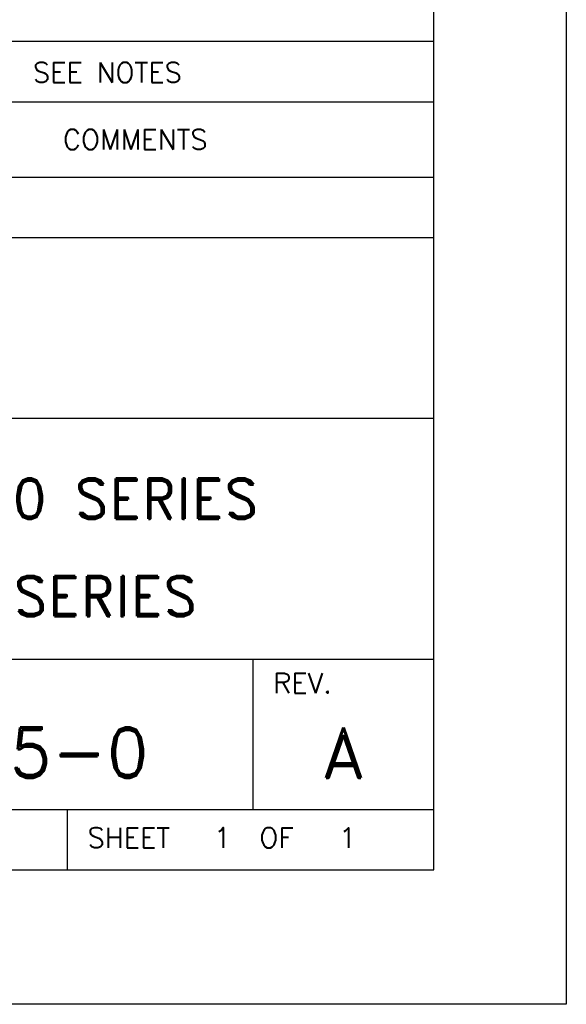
# Model space of a CAD drawing. Extents: x 0 to 34, y 0 to 22.
# Tile 18 of 20: x 31.3 to 34, y 0 to 4.9. Entities that reach past the tile are written whole.
import ezdxf
from ezdxf.enums import TextEntityAlignment as Align

# ---------------------------------------------------------------- set-up
doc = ezdxf.new("R2010")
doc.units = 0
doc.header["$LTSCALE"] = 0.25
doc.header["$MEASUREMENT"] = 0
doc.layers.get('0').update_dxf_attribs({"linetype": 'CONTINUOUS'})
doc.layers.add('DIM', color=7, linetype='CONTINUOUS')
doc.layers.add('FORMAT', color=6, linetype='CONTINUOUS')
doc.styles.add('RD25', font='ROMAND.shx', dxfattribs={"height": 0.25})
doc.styles.add('ROMAND', font='ROMAND.SHX')
doc.styles.add('ROMANS', font='ROMANS.SHX')
doc.styles.add('RS10', font='ROMANS.shx', dxfattribs={"height": 0.1})

# ---------------------------------------------------------------- blocks, each defined once
blk = doc.blocks.new('PARTTEXT')
at = {"layer": 'FORMAT', "color": 6}
blk.add_line((12, 0.3), (0, 0.3), dxfattribs=at)
at = {"layer": 'FORMAT', "color": 1, "style": 'RS10'}
for tag, p in [('ITEM', (0.3623, 0.0967)), ('QTY', (1.0855, 0.0967)), ('ID', (2.3963, 0.0967)), ('MATERIAL', (10.3739, 0.0967))]:
    blk.add_attdef(tag, text='', height=0.1, dxfattribs=at).set_placement(p, align=Align.CENTER)
blk.add_attdef('DESCRIPTION', (3.6344, 0.0967), '', height=0.1, dxfattribs=at)
blk = doc.blocks.new('FORMAT')
at = {"layer": 'FORMAT', "color": 6}
for p, q in [((-8.8125, 2.007), (3.1875, 2.007)), ((-8.8125, 1.632), (3.1875, 1.632)), ((-8.8125, 1.332), (3.1875, 1.332)), ((-3.1875, 0.432), (3.1875, 0.432)), ((-3.1875, -0.768), (3.1875, -0.768)), ((2.2875, -1.518), (2.2875, -0.768)), ((-3.1875, -1.518), (3.1875, -1.518)), ((1.3625, -1.818), (1.3625, -1.518))]:
    blk.add_line(p, q, dxfattribs=at)
blk.add_lwpolyline([(-29.4925, -1.818), (3.1875, -1.818), (3.1875, 18.802), (-29.4925, 18.802)], close=True, dxfattribs=at)
at = {"layer": 'FORMAT', "color": 1, "style": 'ROMANS'}
for s, p in [('COMMENTS', (1.7, 1.8195)), ('OF', (2.4043, -1.6582))]:
    blk.add_text(s, height=0.1, dxfattribs=at).set_placement(p, align=Align.MIDDLE)
for s, height, p in [('REV.', 0.1, (2.3875, -0.938)), ('1', 0.1009, (2.0913, -1.7087))]:
    blk.add_text(s, height=height, dxfattribs=at).set_placement(p)
blk.add_text('SHEET', height=0.1, dxfattribs=at).set_placement((1.4625, -1.6582), align=Align.MIDDLE_LEFT)
at = {"layer": 'FORMAT', "color": 7, "style": 'ROMAND'}
blk.add_attdef('CONTRACT', text='', height=0.2, dxfattribs=at).set_placement((-4.148, 1.0536), align=Align.CENTER)
at = {"layer": 'FORMAT', "color": 1, "style": 'RS10'}
for tag, p in [('DRAFT', (-6.0963, 0.323)), ('CHECKED', (-6.0963, -0.177)), ('APPROVED', (-6.0963, -0.677)), ('ISSUED', (-6.0963, -1.177)), ('SCALE', (0.1541, -1.6582)), ('PRODUCTION', (-6.0963, -1.677))]:
    blk.add_attdef(tag, text='', height=0.1, dxfattribs=at).set_placement(p, align=Align.MIDDLE_LEFT)
for tag, p in [('DDATE', (-3.75, 0.323)), ('CDATE', (-3.75, -0.177)), ('ADATE', (-3.75, -0.677)), ('IDATE', (-3.75, -1.177)), ('PDATE', (-3.75, -1.677)), ('OF', (2.7576, -1.6582))]:
    blk.add_attdef(tag, text='', height=0.1, dxfattribs=at).set_placement(p, align=Align.MIDDLE)
at = {"layer": 'FORMAT', "color": 7, "style": 'RD25'}
for tag, p in [('DESCRIPTION1', (0, 0)), ('DESCRIPTION2', (0, -0.4548)), ('NUMBER', (0.5375, -1.2342)), ('REV', (2.7375, -1.2342))]:
    blk.add_attdef(tag, text='', height=0.25, dxfattribs=at).set_placement(p, align=Align.MIDDLE)
at = {"layer": 'FORMAT', "color": 7, "style": 'RS10'}
for tag, p in [('MATERIAL1', (-8.3941, -0.5141)), ('MATERIAL2', (-8.3941, -0.676)), ('FINISH1', (-8.3725, -1.2038)), ('FINISH2', (-8.3725, -1.3657))]:
    blk.add_attdef(tag, p, '', height=0.1, dxfattribs=at)
at = {"layer": 'FORMAT', "color": 1, "style": 'RS10'}
blk.add_attdef('FILE', text='', height=0.1, dxfattribs=at).set_placement((-1.232, -1.7069), align=Align.RIGHT)

msp = doc.modelspace()

# ---------------------------------------------------------------- linework, layer by layer
at = {"layer": 'FORMAT', "color": 6}
msp.add_line((33.34, 0.67), (33.34, 21.29), dxfattribs=at)
at = {"layer": 'FORMAT', "color": 7}
msp.add_lwpolyline([(0, 0), (0, 22), (34, 22), (34, 0), (0, 0)], close=True, dxfattribs=at)

# ---------------------------------------------------------------- block references
ref = msp.add_blockref('PARTTEXT', (21.34, 4.495))
ref.add_attrib('MATERIAL', 'SEE NOTES', dxfattribs={"layer": 'FORMAT', "color": 1, "height": 0.1, "style": 'RS10'}).set_placement((31.7139, 4.5917), align=Align.CENTER)
at = {"layer": 'DIM'}
ref = msp.add_blockref('FORMAT', (30.1525, 2.488), dxfattribs=at)
ref.add_attrib('NUMBER', '0514-0275-0', dxfattribs={"layer": 'FORMAT', "color": 7, "height": 0.25, "style": 'RD25'}).set_placement((30.69, 1.2538), align=Align.MIDDLE)
ref.add_attrib('REV', 'A', dxfattribs={"layer": 'FORMAT', "color": 7, "height": 0.25, "style": 'RD25'}).set_placement((32.89, 1.2538), align=Align.MIDDLE)
ref.add_attrib('DESCRIPTION1', 'PLATE, MOUNTING, HI3000 SERIES', dxfattribs={"layer": 'FORMAT', "color": 7, "height": 0.2, "style": 'RD25'}).set_placement((30.1525, 2.488), align=Align.MIDDLE)
ref.add_attrib('DESCRIPTION2', 'MIGRATION TO HI6800 SERIES', dxfattribs={"layer": 'FORMAT', "color": 7, "height": 0.2, "style": 'RD25'}).set_placement((30.1525, 2.0332), align=Align.MIDDLE)
ref.add_attrib('OF', '1', dxfattribs={"layer": 'FORMAT', "color": 1, "height": 0.1, "style": 'RS10'}).set_placement((32.9101, 0.8298), align=Align.MIDDLE)

doc.saveas('drawing.dxf')
